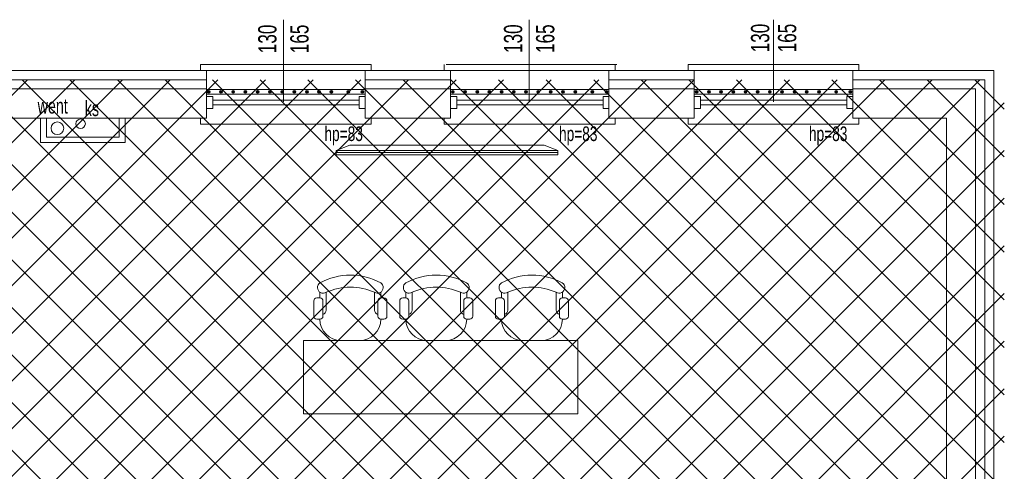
# Model space of a CAD drawing. Header units: millimetres. Extents: x 6354466 to 6508314, y -1889048 to -1342748.
# Tile 123 of 134: x 6420375 to 6428450, y -1550011 to -1546306. Entities that reach past the tile are written whole.
import ezdxf
from ezdxf.enums import TextEntityAlignment as Align

# ---------------------------------------------------------------- set-up
doc = ezdxf.new("R2010")
doc.units = ezdxf.units.MM
for name, color, linetype, lineweight in [('L-2', 167, 'Continuous', 13), ('L-5', 152, 'Continuous', 9), ('L-6', 6, 'Continuous', 5), ('L-HATCH', 252, 'Continuous', 5), ('L-hatch ociepl', 252, 'Continuous', 5), ('L-OKNA', 144, 'Continuous', 20), ('L-OPIS', 142, 'Continuous', 9), ('L-TXT', 141, 'Continuous', 9), ('łóżka', 230, 'Continuous', 9)]:
    doc.layers.add(name, color=color, linetype=linetype, lineweight=lineweight)
doc.styles.add('125', font='cdmsimpl.shx', dxfattribs={"width": 0.7, "height": 125})
doc.styles.add('SIMPLEX', font='cdmsimpl.shx', dxfattribs={"width": 0.7, "bigfont": 'cdmbigpl.shx'})
doc.linetypes.add('BATTING', pattern='A,0.00254,-2.54,[134,ltypeshp.shx,S=2.54,R=0,X=-2.54,Y=0],-5.08,[134,ltypeshp.shx,S=2.54,R=180,X=2.54,Y=0],-2.54', length=10.16254)

# ---------------------------------------------------------------- blocks, each defined once
blk = doc.blocks.new('tv')
at = {"layer": 'łóżka', "ltscale": 8}
for points in [[(105187.5, -84188.3), (105187.5, -82369.7), (105166.3, -82369.7), (105166.3, -84188.3)], [(105202.7, -82369.7), (105202.7, -84188.3), (105187.5, -84188.3), (105187.5, -82369.7)], [(105202.7, -82369.7), (105202.7, -84188.3), (105247.6, -84076.1), (105247.6, -82481.8)]]:
    blk.add_lwpolyline(points, close=True, dxfattribs=at)
blk = doc.blocks.new('*U92')
for p, q in [((-5, 0), (-5, -5)), ((5, -5), (5, 0)), ((-5, -5), (5, -5)), ((-2, -5), (-2, -125)), ((2, -5), (2, -125)), ((-5, -130), (-5, -125)), ((-5, -125), (5, -125)), ((5, -125), (5, -130))]:
    blk.add_line(p, q)

msp = doc.modelspace()

# ---------------------------------------------------------------- hatches: boundary and pattern name
at = {"layer": 'L-HATCH', "ltscale": 10, "transparency": 33554687}
h = msp.add_hatch(dxfattribs=at)
h.set_pattern_fill('ANSI37', color=252, scale=87)
h.set_pattern_definition([(45, (-48796.55, 299935.94), (-195.320571, 195.320571), []), (135, (-48796.55, 299935.94), (-195.320571, -195.320571), [])])
h.paths.add_polyline_path([(6428450.3, -1546798.4), (6413360.3, -1546798.4), (6413360.3, -1560907.4), (6428450.3, -1560907.4)])

# ---------------------------------------------------------------- linework, layer by layer
at = {"layer": 'L-2', "lineweight": 13}
for p, q in [((6421907.4, -1547113.4), (6421907.4, -1546873.4)), ((6423207.4, -1547113.4), (6423207.4, -1546873.4)), ((6423907.4, -1547113.4), (6423907.4, -1546873.4)), ((6425207.4, -1547113.4), (6425207.4, -1546873.4)), ((6425907.4, -1547113.4), (6425907.4, -1546873.4)), ((6427207.4, -1547113.4), (6427207.4, -1546873.4))]:
    msp.add_line(p, q, dxfattribs=at)
at = {"layer": 'L-2', "lineweight": 13, "ltscale": 8}
for p, q in [((6423907.4, -1546873.4), (6423207.4, -1546873.4)), ((6425907.4, -1546873.4), (6425207.4, -1546873.4)), ((6428215.3, -1546873.4), (6427207.4, -1546873.4)), ((6419901, -1547113.4), (6421907.4, -1547113.4)), ((6420741, -1547113.4), (6421907.4, -1547113.4)), ((6420741, -1547113.4), (6421907.4, -1547113.4)), ((6423207.4, -1547113.4), (6423907.4, -1547113.4)), ((6423207.4, -1547113.4), (6423907.4, -1547113.4)), ((6423207.4, -1547113.4), (6423907.4, -1547113.4)), ((6425207.4, -1547113.4), (6425907.4, -1547113.4)), ((6425207.4, -1547113.4), (6425907.4, -1547113.4)), ((6425207.4, -1547113.4), (6425907.4, -1547113.4)), ((6427207.4, -1547113.4), (6427975.3, -1547113.4))]:
    msp.add_line(p, q, dxfattribs=at)
for points in [[(6419901, -1546873.4), (6421907.4, -1546873.4)], [(6420741, -1546873.4), (6421907.4, -1546873.4)], [(6420741, -1546873.4), (6421907.4, -1546873.4)], [(6423207.4, -1546873.4), (6423907.4, -1546873.4)], [(6423207.4, -1546873.4), (6423907.4, -1546873.4)], [(6423207.4, -1546873.4), (6423907.4, -1546873.4)], [(6425207.4, -1546873.4), (6425907.4, -1546873.4)], [(6425207.4, -1546873.4), (6425907.4, -1546873.4)], [(6425207.4, -1546873.4), (6425907.4, -1546873.4)], [(6428215.3, -1560693.4), (6428215.3, -1546873.4)], [(6423907.4, -1547113.4), (6423207.4, -1547113.4)], [(6425907.4, -1547113.4), (6425207.4, -1547113.4)], [(6427975.3, -1560453.4), (6427975.3, -1547113.4), (6427620.6, -1547113.4)]]:
    msp.add_lwpolyline(points, dxfattribs=at)
at = {"layer": 'L-5', "lineweight": 13, "ltscale": 5}
for p, q in [((6423257.5, -1546673.4), (6421857.5, -1546673.4)), ((6421857.5, -1546673.4), (6421857.5, -1546723.4)), ((6423257.5, -1546723.4), (6423257.5, -1546673.4)), ((6423857.4, -1546673.4), (6423857.4, -1546723.4)), ((6425273.1, -1546673.4), (6423873.1, -1546673.4)), ((6425257.4, -1546723.4), (6425257.4, -1546673.4)), ((6427257.4, -1546673.4), (6425857.4, -1546673.4)), ((6425857.4, -1546673.4), (6425857.4, -1546723.4)), ((6427257.4, -1546723.4), (6427257.4, -1546673.4)), ((6420741, -1546723.4), (6413285.3, -1546723.4)), ((6428365.3, -1546723.4), (6420741, -1546723.4)), ((6428365.3, -1560843.4), (6428365.3, -1546723.4)), ((6421857.4, -1547163.4), (6421857.4, -1547113.4)), ((6423257.4, -1547163.4), (6421857.4, -1547163.4)), ((6423257.4, -1547163.4), (6423257.4, -1547113.4)), ((6423857.4, -1547163.4), (6423857.4, -1547113.4)), ((6425257.4, -1547163.4), (6423857.4, -1547163.4)), ((6425257.4, -1547163.4), (6425257.4, -1547113.4)), ((6425857.4, -1547163.4), (6425857.4, -1547113.4)), ((6427257.4, -1547163.4), (6425857.4, -1547163.4)), ((6427257.4, -1547163.4), (6427257.4, -1547113.4))]:
    msp.add_line(p, q, dxfattribs=at)
at = {"layer": 'L-5', "lineweight": 13, "ltscale": 8}
for p, q in [((6421907.4, -1546873.4), (6421907.4, -1546723.9)), ((6423207.4, -1546873.4), (6423207.4, -1546723.9)), ((6423907.4, -1546873.4), (6423907.4, -1546723.9)), ((6425207.4, -1546873.4), (6425207.4, -1546723.9)), ((6425907.4, -1546873.4), (6425907.4, -1546723.9)), ((6427207.4, -1546873.4), (6427207.4, -1546723.9))]:
    msp.add_line(p, q, dxfattribs=at)
at = {"layer": 'L-5', "lineweight": 13, "ltscale": 10}
for p, q in [((6420544.6, -1547113.4), (6420544.6, -1547314.2)), ((6420594.6, -1547113.4), (6420594.6, -1547268.7)), ((6421190.6, -1547113.4), (6421190.6, -1547268.7)), ((6421240.6, -1547113.4), (6421240.6, -1547314.2)), ((6420544.6, -1547314.2), (6421240.6, -1547314.2)), ((6420594.6, -1547268.7), (6421190.6, -1547268.7))]:
    msp.add_line(p, q, dxfattribs=at)
for points in [[(6423207.4, -1546878.4), (6421907.4, -1546878.4), (6421907.4, -1546918.4), (6423207.4, -1546918.4)], [(6425207.4, -1546878.4), (6423907.4, -1546878.4), (6423907.4, -1546918.4), (6425207.4, -1546918.4)], [(6427207.4, -1546878.4), (6425907.4, -1546878.4), (6425907.4, -1546918.4), (6427207.4, -1546918.4)]]:
    msp.add_lwpolyline(points, close=True, dxfattribs=at)
for centre, radius in [((6421925.8, -1546898.4), 12), ((6421925.8, -1546898.4), 11), ((6421925.8, -1546898.4), 10), ((6421925.8, -1546898.4), 9), ((6421925.8, -1546898.4), 8), ((6421925.8, -1546898.4), 7), ((6421925.8, -1546898.4), 6), ((6421925.8, -1546898.4), 5), ((6421925.8, -1546898.4), 4), ((6421925.8, -1546898.4), 3), ((6421925.8, -1546898.4), 3), ((6421925.8, -1546898.4), 2), ((6421925.8, -1546898.4), 1), ((6422025.8, -1546898.4), 12), ((6422025.8, -1546898.4), 11), ((6422025.8, -1546898.4), 10), ((6422025.8, -1546898.4), 9), ((6422025.8, -1546898.4), 8), ((6422025.8, -1546898.4), 7), ((6422025.8, -1546898.4), 6), ((6422025.8, -1546898.4), 5), ((6422025.8, -1546898.4), 4), ((6422025.8, -1546898.4), 3), ((6422025.8, -1546898.4), 3), ((6422025.8, -1546898.4), 2), ((6422025.8, -1546898.4), 1), ((6422125.8, -1546898.4), 12), ((6422125.8, -1546898.4), 11), ((6422125.8, -1546898.4), 10), ((6422125.8, -1546898.4), 9), ((6422125.8, -1546898.4), 8), ((6422125.8, -1546898.4), 7), ((6422125.8, -1546898.4), 6), ((6422125.8, -1546898.4), 5), ((6422125.8, -1546898.4), 4), ((6422125.8, -1546898.4), 3), ((6422125.8, -1546898.4), 3), ((6422125.8, -1546898.4), 2), ((6422125.8, -1546898.4), 1), ((6422225.8, -1546898.4), 12), ((6422225.8, -1546898.4), 11), ((6422225.8, -1546898.4), 10), ((6422225.8, -1546898.4), 9), ((6422225.8, -1546898.4), 8), ((6422225.8, -1546898.4), 7), ((6422225.8, -1546898.4), 6), ((6422225.8, -1546898.4), 5), ((6422225.8, -1546898.4), 4), ((6422225.8, -1546898.4), 3), ((6422225.8, -1546898.4), 3), ((6422225.8, -1546898.4), 2), ((6422225.8, -1546898.4), 1), ((6422325.8, -1546898.4), 12), ((6422325.8, -1546898.4), 11), ((6422327.4, -1546898.4), 12), ((6422325.8, -1546898.4), 10), ((6422327.4, -1546898.4), 11), ((6422325.8, -1546898.4), 9), ((6422327.4, -1546898.4), 10), ((6422325.8, -1546898.4), 8), ((6422327.4, -1546898.4), 9), ((6422325.8, -1546898.4), 7), ((6422327.4, -1546898.4), 8), ((6422325.8, -1546898.4), 6), ((6422327.4, -1546898.4), 7), ((6422325.8, -1546898.4), 5), ((6422325.8, -1546898.4), 4), ((6422325.8, -1546898.4), 3), ((6422325.8, -1546898.4), 3), ((6422325.8, -1546898.4), 2), ((6422325.8, -1546898.4), 1), ((6422427.4, -1546898.4), 12), ((6422427.4, -1546898.4), 11), ((6422427.4, -1546898.4), 10), ((6422427.4, -1546898.4), 9), ((6422427.4, -1546898.4), 8), ((6422427.4, -1546898.4), 7), ((6422427.4, -1546898.4), 6), ((6422427.4, -1546898.4), 5), ((6422427.4, -1546898.4), 4), ((6422427.4, -1546898.4), 3), ((6422427.4, -1546898.4), 3), ((6422427.4, -1546898.4), 2), ((6422427.4, -1546898.4), 1), ((6422527.4, -1546898.4), 12), ((6422527.4, -1546898.4), 11), ((6422527.4, -1546898.4), 10), ((6422527.4, -1546898.4), 9), ((6422527.4, -1546898.4), 8), ((6422527.4, -1546898.4), 7), ((6422527.4, -1546898.4), 6), ((6422527.4, -1546898.4), 5), ((6422527.4, -1546898.4), 4), ((6422527.4, -1546898.4), 3), ((6422527.4, -1546898.4), 3), ((6422527.4, -1546898.4), 2), ((6422527.4, -1546898.4), 1), ((6422627.4, -1546898.4), 12), ((6422627.4, -1546898.4), 11), ((6422627.4, -1546898.4), 10), ((6422627.4, -1546898.4), 9), ((6422627.4, -1546898.4), 8), ((6422627.4, -1546898.4), 7), ((6422627.4, -1546898.4), 6), ((6422627.4, -1546898.4), 5), ((6422627.4, -1546898.4), 4), ((6422627.4, -1546898.4), 3), ((6422627.4, -1546898.4), 3), ((6422627.4, -1546898.4), 2), ((6422627.4, -1546898.4), 1), ((6422730.4, -1546898.4), 12), ((6422730.4, -1546898.4), 11), ((6422730.4, -1546898.4), 10), ((6422730.4, -1546898.4), 9), ((6422730.4, -1546898.4), 8), ((6422730.4, -1546898.4), 7), ((6422730.4, -1546898.4), 6), ((6422730.4, -1546898.4), 5), ((6422730.4, -1546898.4), 4), ((6422730.4, -1546898.4), 3), ((6422730.4, -1546898.4), 3), ((6422730.4, -1546898.4), 2), ((6422730.4, -1546898.4), 1), ((6422828.8, -1546898.4), 12), ((6422828.8, -1546898.4), 11), ((6422830.4, -1546898.4), 12), ((6422828.8, -1546898.4), 10), ((6422830.4, -1546898.4), 11), ((6422828.8, -1546898.4), 9), ((6422830.4, -1546898.4), 10), ((6422828.8, -1546898.4), 8), ((6422830.4, -1546898.4), 9), ((6422828.8, -1546898.4), 7), ((6422830.4, -1546898.4), 8), ((6422828.8, -1546898.4), 6), ((6422830.4, -1546898.4), 7), ((6422828.8, -1546898.4), 5), ((6422830.4, -1546898.4), 6), ((6422828.8, -1546898.4), 4), ((6422830.4, -1546898.4), 5), ((6422828.8, -1546898.4), 3), ((6422828.8, -1546898.4), 3), ((6422830.4, -1546898.4), 4), ((6422828.8, -1546898.4), 2), ((6422830.4, -1546898.4), 3), ((6422830.4, -1546898.4), 3), ((6422828.8, -1546898.4), 1), ((6422830.4, -1546898.4), 2), ((6422830.4, -1546898.4), 1), ((6422929.7, -1546898.4), 12), ((6422929.7, -1546898.4), 11), ((6422931.4, -1546898.4), 12), ((6422929.7, -1546898.4), 10), ((6422931.4, -1546898.4), 11), ((6422929.7, -1546898.4), 9), ((6422931.4, -1546898.4), 10), ((6422929.7, -1546898.4), 8), ((6422931.4, -1546898.4), 9), ((6422929.7, -1546898.4), 7), ((6422931.4, -1546898.4), 8), ((6422929.7, -1546898.4), 6), ((6422931.4, -1546898.4), 7), ((6422929.7, -1546898.4), 5), ((6422931.4, -1546898.4), 6), ((6422929.7, -1546898.4), 4), ((6422931.4, -1546898.4), 5), ((6422929.7, -1546898.4), 3), ((6422929.7, -1546898.4), 3), ((6422931.4, -1546898.4), 4), ((6422929.7, -1546898.4), 2), ((6422931.4, -1546898.4), 3), ((6422931.4, -1546898.4), 3), ((6422929.7, -1546898.4), 1), ((6422931.4, -1546898.4), 2), ((6422931.4, -1546898.4), 1), ((6423069.6, -1546898.4), 12), ((6423069.6, -1546898.4), 11), ((6423069.6, -1546898.4), 10), ((6423069.6, -1546898.4), 9), ((6423069.6, -1546898.4), 8), ((6423069.6, -1546898.4), 7), ((6423069.6, -1546898.4), 6), ((6423069.6, -1546898.4), 5), ((6423069.6, -1546898.4), 4), ((6423069.6, -1546898.4), 3), ((6423069.6, -1546898.4), 3), ((6423069.6, -1546898.4), 2), ((6423069.6, -1546898.4), 1), ((6423185.8, -1546898.4), 12), ((6423185.8, -1546898.4), 11), ((6423185.8, -1546898.4), 10), ((6423185.8, -1546898.4), 9), ((6423185.8, -1546898.4), 8), ((6423185.8, -1546898.4), 7), ((6423185.8, -1546898.4), 6), ((6423185.8, -1546898.4), 5), ((6423185.8, -1546898.4), 4), ((6423185.8, -1546898.4), 3), ((6423185.8, -1546898.4), 3), ((6423185.8, -1546898.4), 2), ((6423185.8, -1546898.4), 1), ((6423927.4, -1546898.4), 12), ((6423927.4, -1546898.4), 11), ((6423927.4, -1546898.4), 10), ((6423927.4, -1546898.4), 9), ((6423927.4, -1546898.4), 8), ((6423927.4, -1546898.4), 7), ((6423927.4, -1546898.4), 6), ((6423927.4, -1546898.4), 5), ((6423927.4, -1546898.4), 4), ((6423927.4, -1546898.4), 3), ((6423927.4, -1546898.4), 3), ((6423927.4, -1546898.4), 2), ((6423927.4, -1546898.4), 1), ((6424027.4, -1546898.4), 12), ((6424027.4, -1546898.4), 11), ((6424027.4, -1546898.4), 10), ((6424027.4, -1546898.4), 9), ((6424027.4, -1546898.4), 8), ((6424027.4, -1546898.4), 7), ((6424027.4, -1546898.4), 6), ((6424027.4, -1546898.4), 5), ((6424027.4, -1546898.4), 4), ((6424027.4, -1546898.4), 3), ((6424027.4, -1546898.4), 3), ((6424027.4, -1546898.4), 2), ((6424027.4, -1546898.4), 1), ((6424127.4, -1546898.4), 12), ((6424127.4, -1546898.4), 11), ((6424127.4, -1546898.4), 10), ((6424127.4, -1546898.4), 9), ((6424127.4, -1546898.4), 8), ((6424127.4, -1546898.4), 7), ((6424127.4, -1546898.4), 6), ((6424127.4, -1546898.4), 5), ((6424127.4, -1546898.4), 4), ((6424127.4, -1546898.4), 3), ((6424127.4, -1546898.4), 3), ((6424127.4, -1546898.4), 2), ((6424127.4, -1546898.4), 1), ((6424227.4, -1546898.4), 12), ((6424227.4, -1546898.4), 11), ((6424227.4, -1546898.4), 10), ((6424227.4, -1546898.4), 9), ((6424227.4, -1546898.4), 8), ((6424227.4, -1546898.4), 7), ((6424227.4, -1546898.4), 6), ((6424227.4, -1546898.4), 5), ((6424227.4, -1546898.4), 4), ((6424227.4, -1546898.4), 3), ((6424227.4, -1546898.4), 3), ((6424227.4, -1546898.4), 2), ((6424227.4, -1546898.4), 1), ((6424327.4, -1546898.4), 12), ((6424327.4, -1546898.4), 11), ((6424327.4, -1546898.4), 10), ((6424327.4, -1546898.4), 9), ((6424327.4, -1546898.4), 8), ((6424327.4, -1546898.4), 7), ((6424327.4, -1546898.4), 6), ((6424327.4, -1546898.4), 5), ((6424327.4, -1546898.4), 4), ((6424327.4, -1546898.4), 3), ((6424327.4, -1546898.4), 3), ((6424327.4, -1546898.4), 2), ((6424327.4, -1546898.4), 1), ((6424427.4, -1546898.4), 12), ((6424427.4, -1546898.4), 11), ((6424427.4, -1546898.4), 10), ((6424427.4, -1546898.4), 9), ((6424427.4, -1546898.4), 8), ((6424427.4, -1546898.4), 7), ((6424427.4, -1546898.4), 6), ((6424427.4, -1546898.4), 5), ((6424427.4, -1546898.4), 4), ((6424427.4, -1546898.4), 3), ((6424427.4, -1546898.4), 3), ((6424427.4, -1546898.4), 2), ((6424427.4, -1546898.4), 1), ((6424527.4, -1546898.4), 12), ((6424527.4, -1546898.4), 11), ((6424527.4, -1546898.4), 10), ((6424527.4, -1546898.4), 9), ((6424527.4, -1546898.4), 8), ((6424527.4, -1546898.4), 7), ((6424527.4, -1546898.4), 6), ((6424527.4, -1546898.4), 5), ((6424527.4, -1546898.4), 4), ((6424527.4, -1546898.4), 3), ((6424527.4, -1546898.4), 3), ((6424527.4, -1546898.4), 2), ((6424527.4, -1546898.4), 1), ((6424627.4, -1546898.4), 12), ((6424627.4, -1546898.4), 11), ((6424627.4, -1546898.4), 10), ((6424627.4, -1546898.4), 9), ((6424627.4, -1546898.4), 8), ((6424627.4, -1546898.4), 7), ((6424627.4, -1546898.4), 6), ((6424627.4, -1546898.4), 5), ((6424627.4, -1546898.4), 4), ((6424627.4, -1546898.4), 3), ((6424627.4, -1546898.4), 3), ((6424627.4, -1546898.4), 2), ((6424627.4, -1546898.4), 1), ((6424730.4, -1546898.4), 12), ((6424730.4, -1546898.4), 11), ((6424730.4, -1546898.4), 10), ((6424730.4, -1546898.4), 9), ((6424730.4, -1546898.4), 8), ((6424730.4, -1546898.4), 7), ((6424730.4, -1546898.4), 6), ((6424730.4, -1546898.4), 5), ((6424730.4, -1546898.4), 4), ((6424730.4, -1546898.4), 3), ((6424730.4, -1546898.4), 3), ((6424730.4, -1546898.4), 2), ((6424730.4, -1546898.4), 1), ((6424830.4, -1546898.4), 12), ((6424830.4, -1546898.4), 11), ((6424830.4, -1546898.4), 10), ((6424830.4, -1546898.4), 9), ((6424830.4, -1546898.4), 8), ((6424830.4, -1546898.4), 7), ((6424830.4, -1546898.4), 6), ((6424830.4, -1546898.4), 5), ((6424830.4, -1546898.4), 4), ((6424830.4, -1546898.4), 3), ((6424830.4, -1546898.4), 3), ((6424830.4, -1546898.4), 2), ((6424830.4, -1546898.4), 1), ((6424931.4, -1546898.4), 12), ((6424931.4, -1546898.4), 11), ((6424931.4, -1546898.4), 10), ((6424931.4, -1546898.4), 9), ((6424931.4, -1546898.4), 8), ((6424931.4, -1546898.4), 7), ((6424931.4, -1546898.4), 6), ((6424931.4, -1546898.4), 5), ((6424931.4, -1546898.4), 4), ((6424931.4, -1546898.4), 3), ((6424931.4, -1546898.4), 3), ((6424931.4, -1546898.4), 2), ((6424931.4, -1546898.4), 1), ((6425071.3, -1546898.4), 12), ((6425071.3, -1546898.4), 11), ((6425071.3, -1546898.4), 10), ((6425071.3, -1546898.4), 9), ((6425071.3, -1546898.4), 8), ((6425071.3, -1546898.4), 7), ((6425071.3, -1546898.4), 6), ((6425071.3, -1546898.4), 5), ((6425071.3, -1546898.4), 4), ((6425071.3, -1546898.4), 3), ((6425071.3, -1546898.4), 3), ((6425071.3, -1546898.4), 2), ((6425071.3, -1546898.4), 1), ((6425187.4, -1546898.4), 12), ((6425187.4, -1546898.4), 11), ((6425187.4, -1546898.4), 10), ((6425187.4, -1546898.4), 9), ((6425187.4, -1546898.4), 8), ((6425187.4, -1546898.4), 7), ((6425187.4, -1546898.4), 6), ((6425187.4, -1546898.4), 5), ((6425187.4, -1546898.4), 4), ((6425187.4, -1546898.4), 3), ((6425187.4, -1546898.4), 3), ((6425187.4, -1546898.4), 2), ((6425187.4, -1546898.4), 1), ((6425927.4, -1546898.4), 12), ((6425927.4, -1546898.4), 11), ((6425927.4, -1546898.4), 10), ((6425927.4, -1546898.4), 9), ((6425927.4, -1546898.4), 8), ((6425927.4, -1546898.4), 7), ((6425927.4, -1546898.4), 6), ((6425927.4, -1546898.4), 5), ((6425927.4, -1546898.4), 4), ((6425927.4, -1546898.4), 3), ((6425927.4, -1546898.4), 3), ((6425927.4, -1546898.4), 2), ((6425927.4, -1546898.4), 1), ((6426027.4, -1546898.4), 12), ((6426027.4, -1546898.4), 11), ((6426027.4, -1546898.4), 10), ((6426027.4, -1546898.4), 9), ((6426027.4, -1546898.4), 8), ((6426027.4, -1546898.4), 7), ((6426027.4, -1546898.4), 6), ((6426027.4, -1546898.4), 5), ((6426027.4, -1546898.4), 4), ((6426027.4, -1546898.4), 3), ((6426027.4, -1546898.4), 3), ((6426027.4, -1546898.4), 2), ((6426027.4, -1546898.4), 1), ((6426127.4, -1546898.4), 12), ((6426127.4, -1546898.4), 11), ((6426127.4, -1546898.4), 10), ((6426127.4, -1546898.4), 9), ((6426127.4, -1546898.4), 8), ((6426127.4, -1546898.4), 7), ((6426127.4, -1546898.4), 6), ((6426127.4, -1546898.4), 5), ((6426127.4, -1546898.4), 4), ((6426127.4, -1546898.4), 3), ((6426127.4, -1546898.4), 3), ((6426127.4, -1546898.4), 2), ((6426127.4, -1546898.4), 1), ((6426227.4, -1546898.4), 12), ((6426227.4, -1546898.4), 11), ((6426227.4, -1546898.4), 10), ((6426227.4, -1546898.4), 9), ((6426227.4, -1546898.4), 8), ((6426227.4, -1546898.4), 7), ((6426227.4, -1546898.4), 6), ((6426227.4, -1546898.4), 5), ((6426227.4, -1546898.4), 4), ((6426227.4, -1546898.4), 3), ((6426227.4, -1546898.4), 3), ((6426227.4, -1546898.4), 2), ((6426227.4, -1546898.4), 1), ((6426327.4, -1546898.4), 12), ((6426327.4, -1546898.4), 11), ((6426327.4, -1546898.4), 10), ((6426327.4, -1546898.4), 9), ((6426327.4, -1546898.4), 8), ((6426327.4, -1546898.4), 7), ((6426327.4, -1546898.4), 6), ((6426327.4, -1546898.4), 5), ((6426327.4, -1546898.4), 4), ((6426327.4, -1546898.4), 3), ((6426327.4, -1546898.4), 3), ((6426327.4, -1546898.4), 2), ((6426327.4, -1546898.4), 1), ((6426427.4, -1546898.4), 12), ((6426427.4, -1546898.4), 11), ((6426427.4, -1546898.4), 10), ((6426427.4, -1546898.4), 9), ((6426427.4, -1546898.4), 8), ((6426427.4, -1546898.4), 7), ((6426427.4, -1546898.4), 6), ((6426427.4, -1546898.4), 5), ((6426427.4, -1546898.4), 4), ((6426427.4, -1546898.4), 3), ((6426427.4, -1546898.4), 3), ((6426427.4, -1546898.4), 2), ((6426427.4, -1546898.4), 1), ((6426527.4, -1546898.4), 12), ((6426527.4, -1546898.4), 11), ((6426527.4, -1546898.4), 10), ((6426527.4, -1546898.4), 9), ((6426527.4, -1546898.4), 8), ((6426527.4, -1546898.4), 7), ((6426527.4, -1546898.4), 6), ((6426527.4, -1546898.4), 5), ((6426527.4, -1546898.4), 4), ((6426527.4, -1546898.4), 3), ((6426527.4, -1546898.4), 3), ((6426527.4, -1546898.4), 2), ((6426527.4, -1546898.4), 1), ((6426627.4, -1546898.4), 12), ((6426627.4, -1546898.4), 11), ((6426627.4, -1546898.4), 10), ((6426627.4, -1546898.4), 9), ((6426627.4, -1546898.4), 8), ((6426627.4, -1546898.4), 7), ((6426627.4, -1546898.4), 6), ((6426627.4, -1546898.4), 5), ((6426627.4, -1546898.4), 4), ((6426627.4, -1546898.4), 3), ((6426627.4, -1546898.4), 3), ((6426627.4, -1546898.4), 2), ((6426627.4, -1546898.4), 1), ((6426730.4, -1546898.4), 12), ((6426730.4, -1546898.4), 11), ((6426730.4, -1546898.4), 10), ((6426730.4, -1546898.4), 9), ((6426730.4, -1546898.4), 8), ((6426730.4, -1546898.4), 7), ((6426730.4, -1546898.4), 6), ((6426730.4, -1546898.4), 5), ((6426730.4, -1546898.4), 4), ((6426730.4, -1546898.4), 3), ((6426730.4, -1546898.4), 3), ((6426730.4, -1546898.4), 2), ((6426730.4, -1546898.4), 1), ((6426830.4, -1546898.4), 12), ((6426830.4, -1546898.4), 11), ((6426830.4, -1546898.4), 10), ((6426830.4, -1546898.4), 9), ((6426830.4, -1546898.4), 8), ((6426830.4, -1546898.4), 7), ((6426830.4, -1546898.4), 6), ((6426830.4, -1546898.4), 5), ((6426830.4, -1546898.4), 4), ((6426830.4, -1546898.4), 3), ((6426830.4, -1546898.4), 3), ((6426830.4, -1546898.4), 2), ((6426830.4, -1546898.4), 1), ((6426931.4, -1546898.4), 12), ((6426931.4, -1546898.4), 11), ((6426931.4, -1546898.4), 10), ((6426931.4, -1546898.4), 9), ((6426931.4, -1546898.4), 8), ((6426931.4, -1546898.4), 7), ((6426931.4, -1546898.4), 6), ((6426931.4, -1546898.4), 5), ((6426931.4, -1546898.4), 4), ((6426931.4, -1546898.4), 3), ((6426931.4, -1546898.4), 3), ((6426931.4, -1546898.4), 2), ((6426931.4, -1546898.4), 1), ((6427071.3, -1546898.4), 12), ((6427071.3, -1546898.4), 11), ((6427071.3, -1546898.4), 10), ((6427071.3, -1546898.4), 9), ((6427071.3, -1546898.4), 8), ((6427071.3, -1546898.4), 7), ((6427071.3, -1546898.4), 6), ((6427071.3, -1546898.4), 5), ((6427071.3, -1546898.4), 4), ((6427071.3, -1546898.4), 3), ((6427071.3, -1546898.4), 3), ((6427071.3, -1546898.4), 2), ((6427071.3, -1546898.4), 1), ((6427187.4, -1546898.4), 12), ((6427187.4, -1546898.4), 11), ((6427187.4, -1546898.4), 10), ((6427187.4, -1546898.4), 9), ((6427187.4, -1546898.4), 8), ((6427187.4, -1546898.4), 7), ((6427187.4, -1546898.4), 6), ((6427187.4, -1546898.4), 5), ((6427187.4, -1546898.4), 4), ((6427187.4, -1546898.4), 3), ((6427187.4, -1546898.4), 3), ((6427187.4, -1546898.4), 2), ((6427187.4, -1546898.4), 1), ((6420874.5, -1547159.6), 38.9)]:
    msp.add_circle(centre, radius, dxfattribs=at)
at = {"layer": 'L-6', "lineweight": 13, "ltscale": 10}
msp.add_circle((6420684.3, -1547197), 51.4, dxfattribs=at)
at = {"layer": 'L-hatch ociepl', "linetype": 'BATTING', "lineweight": 13, "ltscale": 7}
for p, q in [((6421907.4, -1546798.4), (6419453.8, -1546798.4)), ((6428290.3, -1546798.4), (6427207.4, -1546798.4)), ((6428290.3, -1560767.4), (6428290.3, -1546798.4))]:
    msp.add_line(p, q, dxfattribs=at)
for points in [[(6423207.4, -1546798.9), (6423907.4, -1546799)], [(6425207.4, -1546799), (6425907.4, -1546799)]]:
    msp.add_lwpolyline(points, dxfattribs=at)
at = {"layer": 'L-TXT', "lineweight": 13}
for p, q in [((6422537.5, -1546306.4), (6422537.5, -1546980.4)), ((6424553.2, -1546306.5), (6424553.2, -1546980.4)), ((6426557.4, -1546307.5), (6426557.4, -1546980.4))]:
    msp.add_line(p, q, dxfattribs=at)
at = {"layer": 'łóżka', "lineweight": 13, "ltscale": 8}
for p, q in [((6422836.8, -1548588.2), (6422836.8, -1548541.1)), ((6422888.6, -1548541.7), (6422888.6, -1548688.1)), ((6423285.1, -1548541.7), (6423285.1, -1548688.1)), ((6423336.8, -1548541.1), (6423336.8, -1548588.2)), ((6423541.4, -1548588.2), (6423541.4, -1548541.1)), ((6423593.1, -1548541.7), (6423593.1, -1548688.1)), ((6423989.6, -1548541.7), (6423989.6, -1548688.1)), ((6424041.4, -1548541.1), (6424041.4, -1548588.2)), ((6424326.1, -1548588.2), (6424326.1, -1548541.1)), ((6424377.8, -1548541.7), (6424377.8, -1548688.1)), ((6424774.3, -1548541.7), (6424774.3, -1548688.1)), ((6424826.1, -1548541.1), (6424826.1, -1548588.2)), ((6422786.8, -1548613.2), (6422786.8, -1548738.2)), ((6422811.8, -1548588.2), (6422836.8, -1548588.2)), ((6422861.8, -1548613.2), (6422861.8, -1548738.2)), ((6423311.8, -1548613.2), (6423311.8, -1548738.2)), ((6423361.8, -1548588.2), (6423336.8, -1548588.2)), ((6423386.8, -1548613.2), (6423386.8, -1548738.2)), ((6423491.4, -1548613.2), (6423491.4, -1548738.2)), ((6423516.4, -1548588.2), (6423541.4, -1548588.2)), ((6423566.4, -1548613.2), (6423566.4, -1548738.2)), ((6424016.4, -1548613.2), (6424016.4, -1548738.2)), ((6424066.4, -1548588.2), (6424041.4, -1548588.2)), ((6424091.4, -1548613.2), (6424091.4, -1548738.2)), ((6424276.1, -1548613.2), (6424276.1, -1548738.2)), ((6424301.1, -1548588.2), (6424326.1, -1548588.2)), ((6424351.1, -1548613.2), (6424351.1, -1548738.2)), ((6424801.1, -1548613.2), (6424801.1, -1548738.2)), ((6424851.1, -1548588.2), (6424826.1, -1548588.2)), ((6424876.1, -1548613.2), (6424876.1, -1548738.2)), ((6422811.8, -1548763.2), (6422836.8, -1548763.2)), ((6423361.8, -1548763.2), (6423336.8, -1548763.2)), ((6423516.4, -1548763.2), (6423541.4, -1548763.2)), ((6424066.4, -1548763.2), (6424041.4, -1548763.2)), ((6424301.1, -1548763.2), (6424326.1, -1548763.2)), ((6424851.1, -1548763.2), (6424826.1, -1548763.2)), ((6422925.5, -1548938.2), (6422775.5, -1548938.2)), ((6423630.1, -1548938.2), (6423480.1, -1548938.2)), ((6424414.8, -1548938.2), (6424264.8, -1548938.2)), ((6422799.2, -1549538.2), (6422849.2, -1549538.2)), ((6423630.1, -1549538.2), (6423480.1, -1549538.2)), ((6424414.8, -1549538.2), (6424264.8, -1549538.2))]:
    msp.add_line(p, q, dxfattribs=at)
msp.add_lwpolyline([(6422703.7, -1549538.2), (6424953.2, -1549538.2), (6424953.2, -1548938.2), (6422703.7, -1548938.2)], close=True, dxfattribs=at)
for centre, radius, start, end in [((6422863.1, -1548503.1), 46.2, 123.34927, 303.47427), ((6423087.7, -1548933.3), 531.3, 90.09687, 118.07249), ((6423085.9, -1548933.3), 531.3, 61.92751, 89.90313), ((6423310.5, -1548503.1), 46.2, 236.52573, 56.65073), ((6423567.7, -1548503.1), 46.2, 123.34927, 303.47427), ((6423792.3, -1548933.3), 531.3, 90.09687, 118.07249), ((6423790.5, -1548933.3), 531.3, 61.92751, 89.90313), ((6424015.1, -1548503.1), 46.2, 236.52573, 56.65073), ((6424352.4, -1548503.1), 46.2, 123.34927, 303.47427), ((6424577, -1548933.3), 531.3, 90.09687, 118.07249), ((6424575.2, -1548933.3), 531.3, 61.92751, 89.90313), ((6424799.8, -1548503.1), 46.2, 236.52573, 56.65073), ((6423094.6, -1549025.9), 526.3, 90.85052, 113.04971), ((6423079, -1549025.9), 526.3, 66.95029, 89.14948), ((6423799.2, -1549025.9), 526.3, 90.85052, 113.04971), ((6423783.6, -1549025.9), 526.3, 66.95029, 89.14948), ((6424583.9, -1549025.9), 526.3, 90.85052, 113.04971), ((6424568.3, -1549025.9), 526.3, 66.95029, 89.14948), ((6422811.8, -1548613.2), 25, 90, 180), ((6422836.8, -1548613.2), 25, 0, 90), ((6423336.8, -1548613.2), 25, 90, 180), ((6423361.8, -1548613.2), 25, 0, 90), ((6423516.4, -1548613.2), 25, 90, 180), ((6423541.4, -1548613.2), 25, 0, 90), ((6424041.4, -1548613.2), 25, 90, 180), ((6424066.4, -1548613.2), 25, 0, 90), ((6424301.1, -1548613.2), 25, 90, 180), ((6424326.1, -1548613.2), 25, 0, 90), ((6424826.1, -1548613.2), 25, 90, 180), ((6424851.1, -1548613.2), 25, 0, 90), ((6422851.1, -1548688.1), 37.5, 286.64491, 0), ((6423322.6, -1548688.1), 37.5, 180, 253.32791), ((6423555.6, -1548688.1), 37.5, 286.64491, 0), ((6424027.1, -1548688.1), 37.5, 180, 253.32791), ((6424340.3, -1548688.1), 37.5, 286.64491, 0), ((6424811.8, -1548688.1), 37.5, 180, 253.32791), ((6422811.8, -1548738.2), 25, 180, 270), ((6422836.8, -1548738.2), 25, 270, 0), ((6423011.8, -1548763.2), 175, 180, 270), ((6423161.8, -1548763.2), 175, 270, 0), ((6423336.8, -1548738.2), 25, 180, 270), ((6423361.8, -1548738.2), 25, 270, 0), ((6423516.4, -1548738.2), 25, 180, 270), ((6423541.4, -1548738.2), 25, 270, 0), ((6423716.4, -1548763.2), 175, 180, 270), ((6423866.4, -1548763.2), 175, 270, 0), ((6424041.4, -1548738.2), 25, 180, 270), ((6424066.4, -1548738.2), 25, 270, 0), ((6424301.1, -1548738.2), 25, 180, 270), ((6424326.1, -1548738.2), 25, 270, 0), ((6424501.1, -1548763.2), 175, 180, 270), ((6424651.1, -1548763.2), 175, 270, 0), ((6424826.1, -1548738.2), 25, 180, 270), ((6424851.1, -1548738.2), 25, 270, 0)]:
    msp.add_arc(centre, radius, start, end, dxfattribs=at)

# ---------------------------------------------------------------- block references
at = {"layer": 'L-HATCH', "lineweight": 13, "ltscale": 10, "rotation": 89.99999999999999}
msp.add_blockref('tv', (6340600.9, -1652582.6), dxfattribs=at)
at = {"layer": 'L-OKNA', "lineweight": 13, "ltscale": 10, "xscale": -10, "yscale": 10, "zscale": 10}
for p, rotation in [((6421909.1, -1546986), 89.99999999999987), ((6423909.1, -1546986), 89.9999999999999), ((6425909.1, -1546986), 89.99999999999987)]:
    msp.add_blockref('*U92', p, dxfattribs=dict(at, rotation=rotation))

# ---------------------------------------------------------------- texts
at = {"layer": 'L-OPIS', "lineweight": 13, "style": '125', "width": 0.7}
for s, p in [('went', (6420521.9, -1547076.3)), ('ks', (6420908.6, -1547097.2))]:
    msp.add_text(s, height=125, dxfattribs=at).set_placement(p)
at = {"layer": 'L-TXT', "lineweight": 13, "style": 'SIMPLEX', "width": 0.7}
for s, p in [('130', (6422405.8, -1546464.1)), ('165', (6422669.1, -1546464.1)), ('130', (6424421.5, -1546462.1)), ('165', (6424684.8, -1546462.1)), ('130', (6426447.7, -1546456.9)), ('165', (6426668.8, -1546456.9))]:
    msp.add_text(s, height=150, rotation=90, dxfattribs=at).set_placement(p, align=Align.MIDDLE)
for p in [(6422874.1, -1547302.1), (6424798.1, -1547302.1), (6426848, -1547302.1)]:
    msp.add_text('hp=83', height=120, dxfattribs=at).set_placement(p)

doc.saveas('drawing.dxf')
